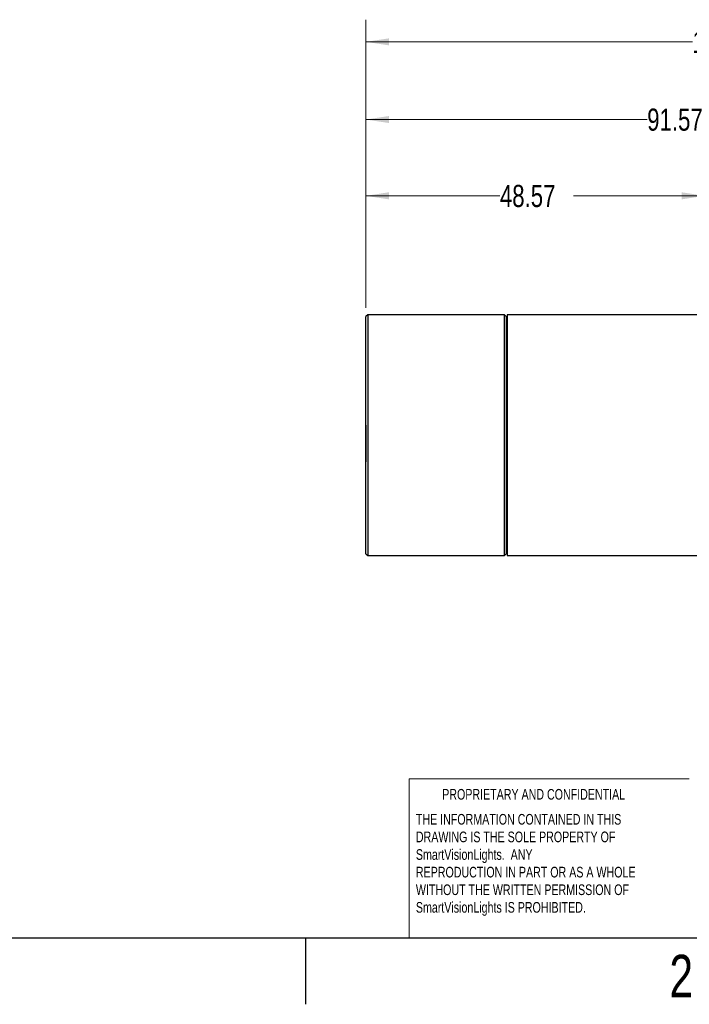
# Model space of a CAD drawing. Header units: millimetres. Extents: x 3 to 429, y 3 to 277.
# Tile 8 of 27: x 175 to 271, y 3 to 144. Entities that reach past the tile are written whole.
import ezdxf

# ---------------------------------------------------------------- set-up
doc = ezdxf.new("R2010")
doc.units = ezdxf.units.MM
doc.styles.add('SLDTEXTSTYLE0', font='TXT', dxfattribs={"width": 0.75})
doc.dimstyles.new('SLDDIMSTYLE0', dxfattribs={"dimtxt": 3.175, "dimasz": 3.302, "dimexe": 0, "dimexo": 0.0625, "dimgap": 0.79375, "dimtad": 0, "dimtih": 1, "dimtoh": 1, "dimrnd": 1e-09, "dimzin": 12, "dimdsep": 46, "dimtxsty": 'SLDTEXTSTYLE0', "dimsah": 1, "dimcen": 0.09, "dimadec": 0, "dimazin": 3, "dimtfac": 1, "dimtofl": 0, "dimtmove": 0, "dimatfit": 3, "dimfxl": 1, "dimfrac": 2, "dimtolj": 1, "dimtzin": 12, "dimarcsym": 0})

# ---------------------------------------------------------------- blocks, each defined once
blk = doc.blocks.new('_D_2')
at = {"color": 8, "linetype": 'Continuous', "lineweight": 0}
for p, q in [((224.59, 103.01), (224.59, 122.21)), ((273.16, 101.71), (273.16, 122.21)), ((224.59, 119.04), (243.8, 119.04)), ((273.16, 119.04), (254.36, 119.04))]:
    blk.add_line(p, q, dxfattribs=at)
at = {"color": 8, "linetype": 'Continuous', "lineweight": 18}
for points in [[(224.59, 119.04), (227.89, 118.53), (227.89, 119.55)], [(273.16, 119.04), (269.86, 119.55), (269.86, 118.53)]]:
    blk.add_solid(points, dxfattribs=at)
at = {"color": 8, "linetype": 'Continuous', "lineweight": 18, "insert": (243.8, 120.61), "char_height": 3.175, "attachment_point": 1, "style": 'SLDTEXTSTYLE0'}
blk.add_mtext('48.57', dxfattribs=at)
blk = doc.blocks.new('_D_3')
at = {"color": 8, "linetype": 'Continuous', "lineweight": 0}
for p, q in [((224.59, 103.01), (224.59, 133.15)), ((316.16, 100.16), (316.16, 133.15)), ((224.59, 129.97), (264.93, 129.97)), ((316.16, 129.97), (275.49, 129.97))]:
    blk.add_line(p, q, dxfattribs=at)
at = {"color": 8, "linetype": 'Continuous', "lineweight": 18}
for points in [[(224.59, 129.97), (227.89, 129.47), (227.89, 130.48)], [(316.16, 129.97), (312.86, 130.48), (312.86, 129.47)]]:
    blk.add_solid(points, dxfattribs=at)
at = {"color": 8, "linetype": 'Continuous', "lineweight": 18, "insert": (264.93, 131.55), "char_height": 3.175, "attachment_point": 1, "style": 'SLDTEXTSTYLE0'}
blk.add_mtext('91.57', dxfattribs=at)
blk = doc.blocks.new('_D_4')
at = {"color": 8, "linetype": 'Continuous', "lineweight": 0}
for p, q in [((224.59, 103.01), (224.59, 144.28)), ((331.16, 90.81), (331.16, 144.28)), ((224.59, 141.11), (271.42, 141.11)), ((331.16, 141.11), (284.33, 141.11))]:
    blk.add_line(p, q, dxfattribs=at)
at = {"color": 8, "linetype": 'Continuous', "lineweight": 18}
for points in [[(224.59, 141.11), (227.89, 140.6), (227.89, 141.61)], [(331.16, 141.11), (327.86, 141.61), (327.86, 140.6)]]:
    blk.add_solid(points, dxfattribs=at)
at = {"color": 8, "linetype": 'Continuous', "lineweight": 18, "insert": (271.42, 142.68), "char_height": 3.175, "attachment_point": 1, "style": 'SLDTEXTSTYLE0'}
blk.add_mtext('106.57', dxfattribs=at)

msp = doc.modelspace()

# ---------------------------------------------------------------- linework, layer by layer
at = {"color": 7, "linetype": 'Continuous', "lineweight": 25}
for p, q in [((224.838, 101.985), (224.588, 101.735)), ((224.588, 86.201), (224.588, 101.735)), ((244.438, 101.985), (224.838, 101.985)), ((224.838, 101.985), (224.838, 86.222)), ((244.688, 101.735), (244.438, 101.985)), ((244.438, 67.485), (244.438, 101.985)), ((244.688, 101.735), (244.688, 67.735)), ((273.188, 101.985), (244.838, 101.985)), ((244.838, 101.985), (244.838, 72.198)), ((224.578, 100.881), (224.588, 100.881)), ((224.578, 100.838), (224.578, 100.881)), ((224.578, 100.838), (224.588, 100.838)), ((224.578, 100.569), (224.578, 100.838)), ((224.578, 100.535), (224.588, 100.535)), ((224.578, 100.535), (224.578, 100.535)), ((224.578, 100.534), (224.578, 100.535)), ((224.578, 100.534), (224.588, 100.534)), ((224.578, 100.175), (224.588, 100.175)), ((224.578, 99.564), (224.578, 99.913)), ((224.578, 99.564), (224.588, 99.564)), ((224.578, 99.459), (224.578, 99.564)), ((224.578, 99.009), (224.578, 99.459)), ((224.578, 99.459), (224.588, 99.459)), ((224.578, 98.94), (224.588, 98.94)), ((224.578, 98.673), (224.578, 98.94)), ((224.578, 98.673), (224.588, 98.673)), ((224.578, 97.287), (224.578, 98.673)), ((224.578, 97.378), (224.588, 97.378)), ((244.838, 98.735), (244.688, 98.735)), ((224.578, 97.215), (224.588, 97.215)), ((224.578, 96.376), (224.588, 96.376)), ((224.578, 96.156), (224.578, 96.376)), ((224.578, 96.156), (224.588, 96.156)), ((224.578, 95.693), (224.578, 96.156)), ((224.578, 95.693), (224.588, 95.693)), ((224.578, 95.218), (224.578, 95.693)), ((224.578, 95.218), (224.588, 95.218)), ((224.578, 94.951), (224.578, 95.218)), ((224.578, 94.951), (224.588, 94.951)), ((224.578, 94.383), (224.578, 94.951)), ((224.578, 94.383), (224.588, 94.383)), ((224.578, 94.31), (224.578, 94.383)), ((224.588, 94.232), (224.578, 94.232)), ((224.578, 92.77), (224.578, 94.232)), ((224.578, 91.032), (224.578, 92.77)), ((224.578, 91.032), (224.588, 91.032)), ((224.578, 86.174), (224.588, 86.174)), ((224.578, 86.174), (224.578, 81.317)), ((224.588, 67.735), (224.588, 86.201)), ((224.838, 86.222), (224.838, 67.485)), ((224.578, 81.317), (224.578, 80.897)), ((224.578, 81.317), (224.588, 81.317)), ((224.578, 80.897), (224.588, 80.897)), ((224.578, 78.648), (224.588, 78.648)), ((224.578, 78.433), (224.578, 78.648)), ((224.578, 78.433), (224.588, 78.433)), ((224.578, 78.178), (224.588, 78.178)), ((224.578, 77.952), (224.588, 77.952)), ((224.578, 77.034), (224.588, 77.034)), ((224.578, 76.671), (224.588, 76.671)), ((224.578, 76.394), (224.578, 76.599)), ((224.578, 76.394), (224.588, 76.394)), ((224.578, 76.225), (224.578, 76.394)), ((224.578, 76.225), (224.588, 76.225)), ((224.578, 75.956), (224.588, 75.956)), ((224.578, 74.956), (224.578, 75.859)), ((224.578, 75.766), (224.588, 75.766)), ((224.578, 74.956), (224.588, 74.956)), ((224.578, 74.713), (224.578, 74.956)), ((224.578, 74.713), (224.588, 74.713)), ((224.578, 74.059), (224.578, 74.713)), ((224.578, 74.059), (224.588, 74.059)), ((224.578, 73.815), (224.578, 74.059)), ((224.578, 73.815), (224.588, 73.815)), ((224.578, 73.54), (224.578, 73.815)), ((224.578, 73.54), (224.588, 73.54)), ((224.578, 72.575), (224.588, 72.575)), ((244.838, 72.198), (244.838, 67.485)), ((224.578, 71.944), (224.588, 71.944)), ((224.578, 71.848), (224.578, 71.871)), ((224.578, 71.705), (224.588, 71.705)), ((224.578, 71.667), (224.588, 71.667)), ((224.578, 71.268), (224.578, 71.633)), ((224.578, 71.268), (224.588, 71.268)), ((224.578, 71.106), (224.578, 71.268)), ((224.578, 71.106), (224.588, 71.106)), ((224.578, 70.383), (224.578, 71.106)), ((244.688, 70.735), (244.838, 70.735)), ((224.578, 70.383), (224.588, 70.383)), ((224.578, 70.268), (224.578, 70.383)), ((224.578, 70.268), (224.588, 70.268)), ((224.578, 69.959), (224.578, 70.268)), ((224.578, 69.959), (224.588, 69.959)), ((224.578, 69.844), (224.578, 69.959)), ((224.578, 69.844), (224.588, 69.844)), ((224.578, 69.437), (224.588, 69.437)), ((224.578, 69.227), (224.578, 69.364)), ((224.578, 69.196), (224.578, 69.227)), ((224.578, 69.227), (224.588, 69.227)), ((224.578, 69.196), (224.588, 69.196)), ((224.578, 69.098), (224.578, 69.124)), ((224.578, 69.098), (224.588, 69.098)), ((224.588, 67.735), (224.838, 67.485)), ((244.438, 67.485), (244.688, 67.735)), ((224.838, 67.485), (244.438, 67.485)), ((244.838, 67.485), (273.188, 67.485))]:
    msp.add_line(p, q, dxfattribs=at)
at = {"color": 7, "linetype": 'Continuous', "lineweight": 18}
for p, q in [((230.809, 12.7), (230.809, 35.467)), ((270.974, 35.467), (230.809, 35.467)), ((419.1, 12.7), (179.169, 12.7))]:
    msp.add_line(p, q, dxfattribs=at)
at = {"color": 7, "linetype": 'Continuous'}
for p, q in [((12.7, 12.7), (419.1, 12.7)), ((215.9, 12.7), (215.9, 3.175))]:
    msp.add_line(p, q, dxfattribs=at)
at = {"color": 7, "linetype": 'Continuous', "lineweight": 25}
for points, knots in [([(224.578, 100.175), (224.578, 100.219), (224.578, 100.308), (224.578, 100.424), (224.578, 100.503), (224.578, 100.524), (224.578, 100.534)], [0, 0, 0, 0, 0.2799488, 0.5591889, 0.7792921, 1, 1, 1, 1]), ([(224.578, 99.948), (224.578, 99.948), (224.578, 99.945), (224.578, 99.99), (224.578, 100.073), (224.578, 100.141), (224.578, 100.175)], [0, 0, 0, 0, 0.0397954, 0.4121446, 0.7059181, 1, 1, 1, 1]), ([(224.578, 97.215), (224.578, 97.262), (224.578, 97.347), (224.578, 97.368), (224.578, 97.378)], [0, 0, 0, 0, 0.5598564, 1, 1, 1, 1]), ([(224.578, 96.448), (224.578, 96.508), (224.578, 96.689), (224.578, 96.978), (224.578, 97.136), (224.578, 97.215)], [0, 0, 0, 0, 0.2004362, 0.60124361, 1, 1, 1, 1]), ([(224.578, 78.178), (224.578, 78.24), (224.578, 78.349), (224.578, 78.407), (224.578, 78.433)], [0, 0, 0, 0, 0.5591218, 1, 1, 1, 1]), ([(224.578, 77.034), (224.578, 77.127), (224.578, 77.313), (224.578, 77.605), (224.578, 77.822), (224.578, 77.909), (224.578, 77.952)], [0, 0, 0, 0, 0.28021162, 0.55885994, 0.77918673, 1, 1, 1, 1]), ([(224.578, 76.671), (224.578, 76.723), (224.578, 76.815), (224.578, 76.967), (224.578, 77.034)], [0, 0, 0, 0, 0.5592647, 1, 1, 1, 1]), ([(224.578, 75.956), (224.578, 76.003), (224.578, 76.087), (224.578, 76.183), (224.578, 76.225)], [0, 0, 0, 0, 0.5603137, 1, 1, 1, 1]), ([(224.578, 75.766), (224.578, 75.779), (224.578, 75.802), (224.578, 75.909), (224.578, 75.956)], [0, 0, 0, 0, 0.5580167, 1, 1, 1, 1]), ([(224.578, 72.575), (224.578, 72.775), (224.578, 73.134), (224.578, 73.416), (224.578, 73.54)], [0, 0, 0, 0, 0.5571772, 1, 1, 1, 1]), ([(224.578, 71.944), (224.578, 72.043), (224.578, 72.22), (224.578, 72.466), (224.578, 72.575)], [0, 0, 0, 0, 0.5599128, 1, 1, 1, 1]), ([(224.578, 71.705), (224.578, 71.724), (224.578, 71.759), (224.578, 71.887), (224.578, 71.944)], [0, 0, 0, 0, 0.5585649, 1, 1, 1, 1]), ([(224.578, 69.437), (224.578, 69.469), (224.578, 69.532), (224.578, 69.694), (224.578, 69.771)], [0, 0, 0, 0, 0.5178173, 1, 1, 1, 1])]:
    msp.add_open_spline(points, degree=3, knots=knots, dxfattribs=at)

# ---------------------------------------------------------------- texts
at = {"color": 7, "linetype": 'Continuous', "lineweight": 0, "style": 'SLDTEXTSTYLE0'}
for s, insert, char_height, attachment_point in [('PROPRIETARY AND CONFIDENTIAL', (235.525, 34.033), 1.524, 1), ('THE INFORMATION CONTAINED IN THIS', (231.75, 30.452), 1.524, 1), ('DRAWING IS THE SOLE PROPERTY OF', (231.75, 27.928), 1.524, 1), ('SmartVisionLights.  ANY', (231.75, 25.404), 1.524, 1), ('REPRODUCTION IN PART OR AS A WHOLE', (231.75, 22.88), 1.524, 1), ('WITHOUT THE WRITTEN PERMISSION OF', (231.75, 20.356), 1.524, 1), ('SmartVisionLights IS PROHIBITED.', (231.75, 17.832), 1.524, 1), ('2', (269.814, 10.27), 6.096, 2)]:
    msp.add_mtext(s, dxfattribs=dict(at, insert=insert, char_height=char_height, attachment_point=attachment_point))

# ---------------------------------------------------------------- dimensions: what is measured, and where the dimension line sits
at = {"color": 8, "linetype": 'Continuous', "lineweight": 18}
for base, p2, picture, middle in [((331.1626, 141.1069), (331.1626, 89.5353), '_D_4', (277.8752, 141.1069)), ((316.1626, 129.9738), (316.1626, 98.8853), '_D_3', (270.208, 129.9738)), ((273.1626, 119.0397), (273.1626, 100.4353), '_D_2', (249.082, 119.0397))]:
    dim = msp.add_linear_dim(base=base, p1=(224.5878, 101.7353), p2=p2, dimstyle='SLDDIMSTYLE0', dxfattribs=at)
    dim.commit()
    dim.dimension.update_dxf_attribs({"geometry": picture, "text_midpoint": middle, "dimtype": 160})

doc.saveas('drawing.dxf')
